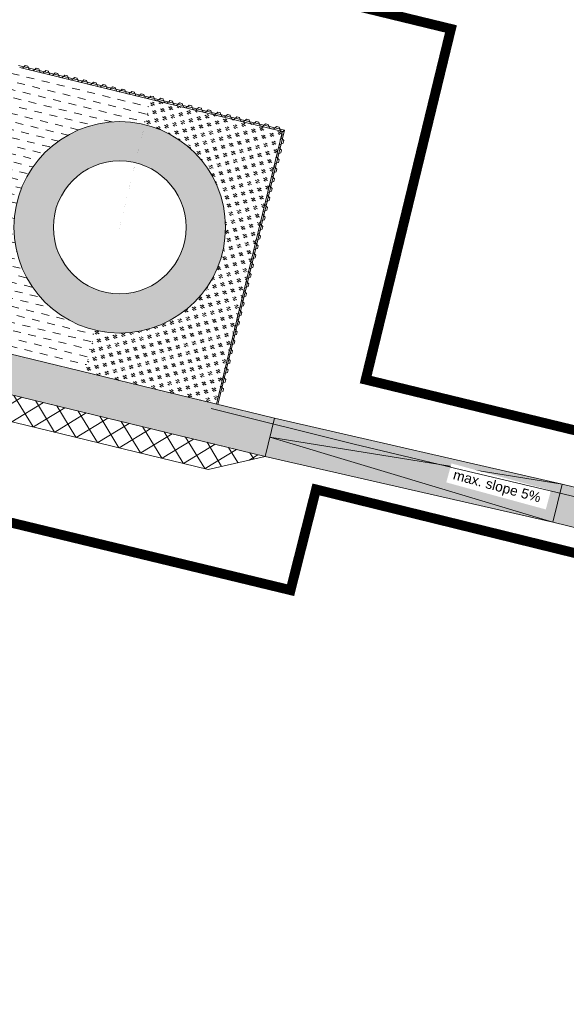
# Model space of a CAD drawing. Header units: metres. Extents: x 68442 to 71740, y 407111 to 411160.
# Tile 32 of 186: x 69229 to 69284, y 408114 to 408214. Entities that reach past the tile are written whole.
import ezdxf

# ---------------------------------------------------------------- set-up
doc = ezdxf.new("R2010")
doc.units = ezdxf.units.M
doc.linetypes.add('XX-CENTER', pattern=[8, 5, -1, 1, -1])
doc.layers.add('MACG_alg_werkgrens', color=3, linetype='XX-CENTER', lineweight=0)
doc.layers.add('RS AB Mantelbuis', color=1, linetype='Continuous', lineweight=0)
doc.layers.add('MACG_n_inr_damwand', color=1, linetype='Continuous', lineweight=0, plot=False, transparency=0.8)
for name, color, linetype, lineweight, transparency in [('MACG_n_maatvoering', 3, 'Continuous', 0, 0.8), ('MACG_n_vhr_arc_auxcrane', 3, 'Continuous', 0, 0.8), ('MACG_n_vhr_arc_craneplatform_18', 150, 'Continuous', 0, 0.8), ('MACG_n_vhr_arc_gravel', 34, 'Continuous', 0, 0.8), ('MACG_n_vhr_arc_preassembly_13.5', 6, 'Continuous', 0, 0.8), ('MACG_n_vhr_kant_', 7, 'Continuous', 0, 0.8)]:
    doc.layers.add(name, color=color, linetype=linetype, lineweight=lineweight, transparency=transparency)
doc.styles.add('MACG_standaard', font='arial.ttf', dxfattribs={"height": 2})

msp = doc.modelspace()

# ---------------------------------------------------------------- hatches: boundary and pattern name
at = {"layer": 'MACG_n_vhr_arc_auxcrane'}
h = msp.add_hatch(dxfattribs=at)
h.set_pattern_fill('ACO-BETON_DETAIL', color=256, scale=2, angle=90, style=0, pattern_type=2)
h.set_pattern_definition([(144.567157, (34830.2006, 204118.34057), (-0.5922876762, -0.3149528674), [0, -0.6])])
edge = h.paths.add_edge_path()
edge.add_line((69890.99, 408653.63), (69887.795, 408655.469))
edge.add_arc((69862.848, 408612.138), 50, 60.06926, 100.96989)
edge.add_line((69853.333, 408661.224), (69842.878, 408659.358))
edge.add_line((69842.878, 408659.358), (69804.567, 408651.934))
edge.add_line((69804.567, 408651.934), (69802.47, 408652.242))
edge.add_line((69802.47, 408652.242), (69772.256, 408646.387))
edge.add_line((69772.256, 408646.387), (69762.242, 408644.03))
edge.add_line((69762.242, 408644.03), (69714.231, 408634.41))
edge.add_line((69714.231, 408634.41), (69660.32, 408623.532))
edge.add_line((69660.32, 408623.532), (69615.693, 408616.177))
edge.add_line((69615.693, 408616.177), (69599.968, 408615.159))
edge.add_line((69599.968, 408615.159), (69579.757, 408613.88))
edge.add_line((69579.757, 408613.88), (69516.465, 408612.02))
edge.add_line((69516.465, 408612.02), (69480.555, 408610.93))
edge.add_line((69480.555, 408610.93), (69447.705, 408609.411))
edge.add_line((69447.705, 408609.411), (69408.7, 408608.214))
edge.add_line((69408.7, 408608.214), (69406.679, 408608.855))
edge.add_line((69406.679, 408608.855), (69374.766, 408607.876))
edge.add_line((69374.766, 408607.876), (69333.725, 408605.809))
edge.add_line((69333.725, 408605.809), (69302.514, 408601.35))
edge.add_line((69302.514, 408601.35), (69272.625, 408592.636))
edge.add_line((69272.625, 408592.636), (69240.661, 408581.084))
edge.add_line((69240.661, 408581.084), (69202.98, 408569.476))
edge.add_line((69202.98, 408569.476), (69166.509, 408562.577))
edge.add_line((69166.509, 408562.577), (69101.387, 408558.8))
edge.add_line((69101.387, 408558.8), (69072.305, 408557.85))
edge.add_line((69072.305, 408557.85), (69047.328, 408556.74))
edge.add_line((69047.328, 408556.74), (69008.325, 408555.466))
edge.add_line((69008.325, 408555.466), (69006.303, 408556.102))
edge.add_line((69006.303, 408556.102), (68974.744, 408555.071))
edge.add_line((68974.744, 408555.071), (68949.769, 408553.905))
edge.add_line((68949.769, 408553.905), (68865.805, 408551.22))
edge.add_line((68865.805, 408551.22), (68777.315, 408548.6))
edge.add_line((68777.315, 408548.6), (68681.197, 408545.49))
edge.add_line((68681.197, 408545.49), (68667.332, 408544.652))
edge.add_line((68667.332, 408544.652), (68660.682, 408545.639))
edge.add_line((68660.682, 408545.639), (68639.694, 408552.228))
edge.add_line((68639.694, 408552.228), (68637.268, 408552.604))
edge.add_line((68637.268, 408552.604), (68635.123, 408552.946))
edge.add_line((68635.123, 408552.946), (68634.027, 408553.051))
edge.add_line((68634.027, 408553.051), (68632.386, 408553.009))
edge.add_line((68632.386, 408553.009), (68630.73, 408552.618))
edge.add_line((68630.73, 408552.618), (68628.641, 408551.797))
edge.add_line((68628.641, 408551.797), (68627.494, 408551.367))
edge.add_line((68627.494, 408551.367), (68622.841, 408546.377))
edge.add_line((68622.841, 408546.377), (68620.455, 408544.152))
edge.add_line((68620.455, 408544.152), (68597.537, 408512.537))
edge.add_line((68597.537, 408512.537), (68595.795, 408511.329))
edge.add_line((68595.795, 408511.329), (68575.974, 408483.988))
edge.add_line((68575.974, 408483.988), (68561.744, 408463.426))
edge.add_line((68561.744, 408463.426), (68560.733, 408461.962))
edge.add_line((68560.733, 408461.962), (68552.661, 408446.362))
edge.add_line((68552.661, 408446.362), (68547.855, 408428.535))
edge.add_line((68547.855, 408428.535), (68546.727, 408413.603))
edge.add_line((68546.727, 408413.603), (68552.464, 408382.734))
edge.add_line((68552.464, 408382.734), (68566.942, 408357.64))
edge.add_line((68566.942, 408357.64), (68580.601, 408344.403))
edge.add_line((68580.601, 408344.403), (68597.046, 408334.295))
edge.add_line((68597.046, 408334.295), (68616.96, 408327.549))
edge.add_line((68616.96, 408327.549), (68646.472, 408320.374))
edge.add_line((68646.472, 408320.374), (68739.343, 408298.044))
edge.add_line((68739.343, 408298.044), (68789.154, 408286.114))
edge.add_line((68789.154, 408286.114), (68805.142, 408282.272))
edge.add_line((68805.142, 408282.272), (68834.374, 408275.499))
edge.add_line((68834.374, 408275.499), (68872.29, 408266.268))
edge.add_line((68872.29, 408266.268), (68874.057, 408265.069))
edge.add_line((68874.057, 408265.069), (68903.926, 408257.835))
edge.add_line((68903.926, 408257.835), (68933.236, 408251.404))
edge.add_line((68933.236, 408251.404), (69024.823, 408229.334))
edge.add_line((69024.823, 408229.334), (69088.702, 408213.884))
edge.add_line((69088.702, 408213.884), (69155.037, 408197.872))
edge.add_line((69155.037, 408197.872), (69184.34, 408191.419))
edge.add_line((69184.34, 408191.419), (69222.259, 408182.199))
edge.add_line((69222.259, 408182.199), (69224.037, 408181.045))
edge.add_line((69224.037, 408181.045), (69254.719, 408173.585))
edge.add_line((69254.719, 408173.585), (69283.963, 408166.881))
edge.add_line((69283.963, 408166.881), (69307.273, 408161.214))
edge.add_line((69307.273, 408161.214), (69392.314, 408140.854))
edge.add_line((69392.314, 408140.854), (69465.783, 408123.294))
edge.add_line((69465.783, 408123.294), (69508.787, 408112.888))
edge.add_line((69508.787, 408112.888), (69528.675, 408110.15))
edge.add_line((69528.675, 408110.15), (69539.224, 408110.34))
edge.add_line((69539.224, 408110.34), (69558.164, 408116.35))
edge.add_line((69558.164, 408116.35), (69583.298, 408134.951))
edge.add_line((69583.298, 408134.951), (69599.919, 408158.168))
edge.add_line((69599.919, 408158.168), (69611.748, 408174.718))
edge.add_line((69611.748, 408174.718), (69628.253, 408198.195))
edge.add_line((69628.253, 408198.195), (69656.57, 408239.407))
edge.add_line((69656.57, 408239.407), (69679.194, 408271.203))
edge.add_line((69679.194, 408271.203), (69680.926, 408272.426))
edge.add_line((69680.926, 408272.426), (69699.232, 408298.154))
edge.add_line((69699.232, 408298.154), (69720.938, 408329.368))
edge.add_line((69720.938, 408329.368), (69727.822, 408339.187))
edge.add_line((69727.822, 408339.187), (69747.278, 408366.937))
edge.add_line((69747.278, 408366.937), (69776.338, 408408.247))
edge.add_line((69776.338, 408408.247), (69804.588, 408448.568))
edge.add_line((69804.588, 408448.568), (69832.218, 408487.318))
edge.add_line((69832.218, 408487.318), (69840.787, 408499.606))
edge.add_line((69840.787, 408499.606), (69856.84, 408524.73))
edge.add_line((69856.84, 408524.73), (69861.507, 408530.119))
edge.add_line((69861.507, 408530.119), (69863.858, 408532.369))
edge.add_line((69863.858, 408532.369), (69869.382, 408535.958))
edge.add_line((69869.382, 408535.958), (69876.317, 408538.985))
edge.add_line((69876.317, 408538.985), (69879.97, 408539.938))
edge.add_line((69879.97, 408539.938), (69885.821, 408540.85))
edge.add_line((69885.821, 408540.85), (69888.762, 408540.9))
edge.add_line((69888.762, 408540.9), (69910.065, 408539.81))
edge.add_line((69910.065, 408539.81), (69909.882, 408535.814))
edge.add_line((69909.882, 408535.814), (69888.694, 408536.898))
edge.add_line((69888.694, 408536.898), (69886.165, 408536.855))
edge.add_line((69886.165, 408536.855), (69880.785, 408536.017))
edge.add_line((69880.785, 408536.017), (69877.63, 408535.193))
edge.add_line((69877.63, 408535.193), (69871.285, 408532.424))
edge.add_line((69871.285, 408532.424), (69866.352, 408529.219))
edge.add_line((69866.352, 408529.219), (69864.409, 408527.359))
edge.add_line((69864.409, 408527.359), (69860.054, 408522.331))
edge.add_line((69860.054, 408522.331), (69844.114, 408497.384))
edge.add_line((69844.114, 408497.384), (69835.487, 408485.012))
edge.add_line((69835.487, 408485.012), (69807.855, 408446.259))
edge.add_line((69807.855, 408446.259), (69779.612, 408405.949))
edge.add_line((69779.612, 408405.949), (69750.552, 408364.639))
edge.add_line((69750.552, 408364.639), (69731.077, 408336.862))
edge.add_line((69731.077, 408336.862), (69724.206, 408327.06))
edge.add_line((69724.206, 408327.06), (69702.491, 408295.835))
edge.add_line((69702.491, 408295.835), (69660.401, 408236.681))
edge.add_line((69660.401, 408236.681), (69631.523, 408195.892))
edge.add_line((69631.523, 408195.892), (69615.012, 408172.404))
edge.add_line((69615.012, 408172.404), (69603.171, 408155.84))
edge.add_line((69603.171, 408155.84), (69586.184, 408132.11))
edge.add_line((69586.184, 408132.11), (69560.008, 408112.739))
edge.add_line((69560.008, 408112.739), (69539.878, 408106.351))
edge.add_line((69539.878, 408106.351), (69528.437, 408106.145))
edge.add_line((69528.437, 408106.145), (69508.042, 408108.953))
edge.add_line((69508.042, 408108.953), (69464.848, 408119.405))
edge.add_line((69464.848, 408119.405), (69391.382, 408136.964))
edge.add_line((69391.382, 408136.964), (69306.335, 408157.326))
edge.add_line((69306.335, 408157.326), (69283.018, 408162.994))
edge.add_line((69283.018, 408162.994), (69253.774, 408169.698))
edge.add_line((69253.774, 408169.698), (69183.229, 408186.85))
edge.add_line((69183.229, 408186.85), (69154.096, 408193.965))
edge.add_line((69154.096, 408193.965), (69135.592, 408198.44))
edge.add_line((69135.592, 408198.44), (69087.762, 408209.996))
edge.add_line((69087.762, 408209.996), (69023.885, 408225.445))
edge.add_line((69023.885, 408225.445), (68932.294, 408247.517))
edge.add_line((68932.294, 408247.517), (68902.979, 408253.924))
edge.add_arc((68719.705, 407531.542), 745.268, 75.763993, 76.172066)
edge.add_arc((67867.385, 404087.527), 4293.182, 76.112355, 76.520428)
edge.add_arc((67837.676, 404094.76), 4293.182, 76.112355, 76.520428)
edge.add_arc((68672.876, 407544.295), 744.03, 77.144988, 77.553061)
edge.add_line((68833.241, 408270.838), (68804.2, 408278.384))
edge.add_line((68804.2, 408278.384), (68788.222, 408282.224))
edge.add_line((68788.222, 408282.224), (68738.408, 408294.155))
edge.add_line((68738.408, 408294.155), (68645.532, 408316.486))
edge.add_line((68645.532, 408316.486), (68615.844, 408323.704))
edge.add_line((68615.844, 408323.704), (68595.336, 408330.651))
edge.add_line((68595.336, 408330.651), (68578.133, 408341.225))
edge.add_line((68578.133, 408341.225), (68563.757, 408355.156))
edge.add_line((68563.757, 408355.156), (68548.657, 408381.329))
edge.add_line((68548.657, 408381.329), (68542.699, 408413.384))
edge.add_line((68542.699, 408413.384), (68543.895, 408429.212))
edge.add_line((68543.895, 408429.212), (68548.911, 408447.818))
edge.add_line((68548.911, 408447.818), (68557.315, 408464.061))
edge.add_line((68557.315, 408464.061), (68558.506, 408465.774))
edge.add_line((68558.506, 408465.774), (68572.736, 408486.336))
edge.add_line((68572.736, 408486.336), (68616.634, 408546.892))
edge.add_line((68616.634, 408546.892), (68620.839, 408554.503))
edge.add_line((68620.839, 408554.503), (68621.433, 408557.641))
edge.add_line((68621.433, 408557.641), (68621.314, 408559.316))
edge.add_line((68621.314, 408559.316), (68620.501, 408561.532))
edge.add_line((68620.501, 408561.532), (68615.763, 408569.01))
edge.add_line((68615.763, 408569.01), (68618.603, 408572.227))
edge.add_line((68618.603, 408572.227), (68630.17, 408563.753))
edge.add_line((68630.17, 408563.753), (68639.356, 408557.402))
edge.add_line((68639.356, 408557.402), (68642.196, 408555.635))
edge.add_line((68642.196, 408555.635), (68661.58, 408549.549))
edge.add_line((68661.58, 408549.549), (68667.507, 408548.67))
edge.add_line((68667.507, 408548.67), (68681.012, 408549.486))
edge.add_line((68681.012, 408549.486), (68777.191, 408552.598))
edge.add_line((68777.191, 408552.598), (68865.682, 408555.218))
edge.add_line((68865.682, 408555.218), (68949.638, 408557.903))
edge.add_line((68949.638, 408557.903), (68974.614, 408559.069))
edge.add_line((68974.614, 408559.069), (69047.175, 408561.439))
edge.add_line((69047.175, 408561.439), (69072.175, 408561.848))
edge.add_line((69072.175, 408561.848), (69101.206, 408562.796))
edge.add_line((69101.206, 408562.796), (69166.019, 408566.556))
edge.add_line((69166.019, 408566.556), (69202.016, 408573.365))
edge.add_line((69202.016, 408573.365), (69239.392, 408584.879))
edge.add_line((69239.392, 408584.879), (69271.384, 408596.44))
edge.add_line((69271.384, 408596.44), (69301.667, 408605.27))
edge.add_line((69301.667, 408605.27), (69333.366, 408609.798))
edge.add_line((69333.366, 408609.798), (69374.644, 408611.874))
edge.add_line((69374.644, 408611.874), (69447.561, 408614.111))
edge.add_line((69447.561, 408614.111), (69480.434, 408614.928))
edge.add_line((69480.434, 408614.928), (69516.348, 408616.018))
edge.add_line((69516.348, 408616.018), (69579.572, 408617.876))
edge.add_line((69579.572, 408617.876), (69599.712, 408619.151))
edge.add_line((69599.712, 408619.151), (69615.237, 408620.156))
edge.add_line((69615.237, 408620.156), (69659.599, 408627.467))
edge.add_line((69659.599, 408627.467), (69713.443, 408638.332))
edge.add_line((69713.443, 408638.332), (69763.291, 408648.319))
edge.add_line((69763.291, 408648.319), (69771.495, 408650.314))
edge.add_line((69771.495, 408650.314), (69841.984, 408663.974))
edge.add_line((69841.984, 408663.974), (69862.285, 408668.052))
edge.add_line((69862.285, 408668.052), (69870.165, 408668.838))
edge.add_line((69870.165, 408668.838), (69875.686, 408668.211))
edge.add_line((69875.686, 408668.211), (69889.043, 408660.529))
edge.add_arc((69926.238, 408728.473), 77.46, 241.30207, 271.51339)
edge.add_line((69928.284, 408651.041), (69943.963, 408651.389))
edge.add_line((69943.963, 408651.389), (69944.074, 408646.39))
edge.add_line((69944.074, 408646.39), (69917.04, 408645.79))
edge.add_line((69917.04, 408645.79), (69903.16, 408647.17))
edge.add_line((69903.16, 408647.17), (69890.99, 408653.63))
edge.add_line((69890.99, 408653.63), (69887.795, 408655.469))
at = {"layer": 'MACG_n_vhr_arc_craneplatform_18'}
h = msp.add_hatch(dxfattribs=at)
h.set_pattern_fill('ANSI37', color=256, angle=76.33473, style=0)
h.set_pattern_definition([(121.33472845, (0, 0), (-1.3559532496, -0.82555862), []), (211.33472845, (0, 0), (0.82555862, -1.3559532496), [])])
h.paths.add_polyline_path([(69188.379, 408185.598), (69183.229, 408186.85), (69187.753, 408183.024)])
h.paths.add_polyline_path([(69247.998, 408168.376), (69248.624, 408170.95), (69188.379, 408185.598), (69187.753, 408183.024)])
h.paths.add_polyline_path([(69253.774, 408169.698), (69248.624, 408170.95), (69247.998, 408168.376)])
at = {"layer": 'MACG_n_vhr_arc_gravel'}
h = msp.add_hatch(dxfattribs=at)
h.set_pattern_fill('GOST_GLASS', color=256, scale=0.2, angle=520.08587, style=0)
h.set_pattern_definition([(273.21993453, (35012.6843, 204126.80925), (-0.56535144, -0.6327540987), [0.5, -0.7]), (273.21993453, (35012.543, 204126.65106), (-0.56535144, -0.6327540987), [0.2, -1]), (273.21993453, (35012.8425, 204126.6679), (-0.56535144, -0.6327540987), [0.2, -1])])
h.paths.add_polyline_path([(68878.25, 408277, 1), (68899.75, 408277, 1)])
h.paths.add_polyline_path([(68895.75, 408277, -1), (68882.25, 408277, -1)], flags=16)
h.paths.add_polyline_path([(69249.75, 408193, 1), (69228.25, 408193, 1)])
h.paths.add_polyline_path([(69232.25, 408193, -1), (69245.75, 408193, -1)], flags=16)
h.paths.add_polyline_path([(69666.25, 408291, 1), (69687.75, 408291, 1)])
h.paths.add_polyline_path([(69683.75, 408291, -1), (69670.25, 408291, -1)], flags=16)
h = msp.add_hatch(dxfattribs=at)
h.set_pattern_fill('GOST_GLASS', color=256, scale=0.2, angle=452.83557, style=0)
h.set_pattern_definition([(148.80636008, (185077.6736, 580090.29535), (-0.2024938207, 0.8240122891), [0.5, -0.7]), (148.80636008, (185077.623, 580090.50136), (-0.2024938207, 0.8240122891), [0.2, -1]), (148.80636008, (185077.4676, 580090.24473), (-0.2024938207, 0.8240122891), [0.2, -1])])
edge = h.paths.add_edge_path()
edge.add_line((69235.436, 408178.269), (69248.823, 408175.023))
edge.add_line((69248.823, 408175.023), (69255.561, 408202.765))
edge.add_line((69255.561, 408202.765), (69242.156, 408206.021))
edge.add_line((69242.156, 408206.021), (69241.526, 408203.449))
edge.add_arc((69239, 408193), 10.75, -103.60727, 76.4108, ccw=False)
edge.add_line((69236.471, 408182.552), (69235.436, 408178.269))
at = {"layer": 'MACG_n_vhr_arc_preassembly_13.5'}
h = msp.add_hatch(dxfattribs=at)
h.set_pattern_fill('DASH', color=256, scale=0.5, angle=346.34786)
h.set_pattern_definition([(346.34786, (69982.37296, 409427.91986), (0.9586699, 0.58397786), [0.79375, -0.79375])])
edge = h.paths.add_edge_path()
edge.add_line((69242.156, 408206.021), (69226.084, 408209.933))
edge.add_line((69226.084, 408209.933), (69200.443, 408190.25))
edge.add_line((69200.443, 408190.25), (69222.885, 408184.773))
edge.add_line((69222.885, 408184.773), (69222.259, 408182.199))
edge.add_line((69222.259, 408182.199), (69224.037, 408181.045))
edge.add_line((69224.037, 408181.045), (69235.447, 408178.312))
edge.add_line((69235.447, 408178.312), (69236.471, 408182.552))
edge.add_arc((69239, 408193), 10.75, 76.4108, 256.39272, ccw=False)
edge.add_line((69241.526, 408203.449), (69242.156, 408206.021))

# ---------------------------------------------------------------- linework, layer by layer
at = {"layer": 'MACG_alg_werkgrens', "ltscale": 10, "const_width": 1, "flags": 128}
for points in [[(71465.406, 407420.649), (71462.648, 407413.139), (71437.76, 407423.219), (71431.706, 407426.394), (71412.362, 407436.329), (71404.772, 407439.8), (71316.491, 407480.179), (71284.757, 407496.468), (71249.36, 407511.986), (71214.962, 407529.71), (71191.396, 407483.927), (71150.589, 407404.732), (71168.177, 407392.902), (71161.286, 407373.515), (71144.93, 407344.206), (71115.901, 407287.439), (71113.936, 407270.957), (71078.17, 407236.48), (71058.5, 407222.66), (71032.65, 407211.546), (71010.252, 407205.593), (70981.457, 407204.101), (70943.412, 407210.809), (70922.41, 407219.64), (70878.588, 407248.774), (70729.287, 407351.852), (70728.011, 407352.727), (70721.986, 407343.937), (70649.092, 407393.899), (70655.14, 407402.682), (70545.753, 407478.064), (70437.714, 407552.884), (70364.415, 407603.356), (70358.371, 407594.578), (70285.156, 407644.993), (70291.2, 407653.77), (70290.166, 407654.482), (70161.924, 407742.734), (70051.196, 407819.283), (69996.965, 407856.448), (69990.953, 407847.665), (69918.942, 407896.96), (69924.665, 407905.98), (69895.152, 407926.411), (69875.283, 407939.445), (69866.942, 407949.246), (69858.226, 407963.205), (69853.141, 407974.836), (69850.175, 407984.571), (69848.045, 407995.783), (69847.238, 408005.92), (69847.575, 408017.366), (69850.692, 408034.812), (69856.32, 408050.261), (69881.049, 408099.821), (69906.237, 408140.878), (69967.707, 408228.575), (69960.209, 408232.624), (70003.187, 408311.8), (70010.402, 408307.905), (70017.122, 408319.519), (70025.131, 408331.446), (70040.788, 408352.956), (70049.799, 408367.543), (70051.76, 408375.163), (70051.76, 408388.582), (70050.801, 408393.32), (70041.254, 408423.688), (70025.21, 408462.21), (70000, 408479.97), (70026.48, 408518.11), (70037.55, 408530.34), (70000.74, 408556.19), (69948.82, 408555.87), (69945.706, 408544.622), (69935.731, 408545.183), (69934.935, 408531.604), (69933.362, 408531.647), (69909.742, 408532.502), (69886.023, 408533.491), (69877.993, 408531.836), (69872.373, 408529.287), (69866.167, 408524.444), (69862.498, 408520.061), (69837.613, 408484.605), (69809.513, 408445.146), (69781.226, 408404.8), (69725.804, 408325.916), (69710.272, 408304.049), (69716.446, 408293.344), (69670.885, 408229.882), (69661.509, 408235.01), (69616.618, 408171.189), (69587.096, 408130.353), (69560.303, 408110.729), (69539.944, 408104.392), (69528.345, 408103.56), (69507.689, 408106.382), (69464.232, 408116.875), (69390.794, 408134.475), (69305.748, 408154.827), (69258.955, 408166.338), (69256.366, 408156.094), (69179.705, 408174.624), (69182.444, 408184.419), (69087.142, 408207.366), (69023.233, 408222.725), (68907.132, 408250.608), (68902.908, 408251.859), (68900.299, 408241.591), (68835.419, 408257.387), (68829.632, 408258.796), (68832.328, 408268.999), (68737.755, 408291.435), (68644.879, 408313.766), (68615.273, 408320.987), (68594.693, 408327.905), (68576.927, 408338.663), (68562.076, 408352.857), (68546.452, 408379.502), (68540.008, 408412.479), (68541.066, 408429.152), (68546.111, 408448.237), (68554.716, 408465.172), (68568.02, 408486.068), (68572.082, 408493.356), (68609.76, 408545.329), (68617.565, 408556.908), (68611.491, 408569.232), (68613.993, 408571.672), (68618.227, 408575.759), (68626.695, 408569.435), (68642.688, 408558.198), (68662.531, 408551.978), (68668.417, 408551.15), (68681.155, 408552.078), (68777.078, 408555.179), (68865.598, 408557.839), (68968.374, 408561.089), (68968.042, 408571.651), (69050.82, 408574.296), (69051.157, 408563.567), (69101.098, 408565.358), (69165.377, 408568.999), (69201.139, 408575.735), (69238.476, 408587.237), (69270.772, 408598.893), (69301.489, 408607.78), (69333.401, 408612.335), (69363.39, 408613.518), (69363.055, 408624.14), (69449.855, 408626.87), (69450.192, 408616.199), (69480.35, 408617.459), (69579.387, 408620.368), (69614.723, 408622.63), (69659.05, 408629.938), (69712.969, 408640.811), (69764.613, 408650.999), (69762.56, 408661.426), (69838.754, 408676.274), (69854.066, 408668.451), (69862.318, 408670.115), (69871.007, 408670.753), (69877.268, 408669.616), (69884.534, 408665.432, 0.1150556), (69905.12, 408655.227), (69931.992, 408655.635), (69931.738, 408665.079), (69938.17, 408668.13), (69963.51, 408670.944), (69968.941, 408666.443), (70014.092, 408666.62), (70013.062, 408666.64), (70052.031, 408665.879), (70108.785, 408664.771), (70108.492, 408626.708), (70110.09, 408574.745), (70140.741, 408574.068), (70179.845, 408576.978), (70179.492, 408582.411), (70179.031, 408601.284), (70178.231, 408626.657), (70181.15, 408635.23), (70209.1, 408636.03), (70213.163, 408636.958), (70243.092, 408639.29), (70307.758, 408639.306), (70343.557, 408641.26), (70345.206, 408641.26), (70348.034, 408642.108), (70362.751, 408644.755), (70395.793, 408649.478), (70408.702, 408650.577), (70462.537, 408652.339), (70514.375, 408653.899), (70565.274, 408655.659), (70615.598, 408657.229), (70697.729, 408659.789), (70697.418, 408670.422), (70790.324, 408673.323), (70790.641, 408662.506), (70800.376, 408662.581), (70824.594, 408660.546), (70844.968, 408657.027), (70866.867, 408651.43), (70890.771, 408644.483), (70907.698, 408639.7), (70924.847, 408635.915), (70950.418, 408631.746), (70970.909, 408629.969), (70995.819, 408629.65), (71028.881, 408630.449), (71080.388, 408632.239), (71137.011, 408633.806), (71136.703, 408644.531), (71229.599, 408647.351), (71229.915, 408636.714), (71266.395, 408637.869), (71303.344, 408639.089), (71382.507, 408641.709), (71438.798, 408643.409), (71473.55, 408644.498), (71500.58, 408646.369), (71530.71, 408651.273), (71551.002, 408656.043), (71572.149, 408662.424), (71569.02, 408672.348), (71657.68, 408700.266), (71664.655, 408678.126), (71673.979, 408641.979), (71625.171, 408626.246), (71590.668, 408648.917), (71584.955, 408652.174), (71567.883, 408646.935), (71559.774, 408644.344), (71531.935, 408638.002), (71507.048, 408633.798), (71478.724, 408631.138), (71468.632, 408630.812), (71416.841, 408629.098), (71228.116, 408623.147), (71229.461, 408586.715), (71178.215, 408584.813), (71151.058, 408616.106), (71146.916, 408620.699), (71040.783, 408617.356), (70988.897, 408616.225), (70970.676, 408616.505), (70947.885, 408618.458), (70921.561, 408622.803), (70904.249, 408626.625), (70852.735, 408641.218), (70841.996, 408643.938), (70822.693, 408647.276), (70799.636, 408649.208), (70788.663, 408649.061), (70789.991, 408613.085), (70738.91, 408611.189), (70712.52, 408641.822), (70708.479, 408646.829), (70424.502, 408637.837), (70408.438, 408637.263), (70397.35, 408635.843), (70386.61, 408634.549), (70376.012, 408632.71), (70360.761, 408629.878), (70353.585, 408621.127), (70363.582, 408543.674), (70361.281, 408539.705), (70365.314, 408451.569), (70364.256, 408404.678), (70367.836, 408365.748), (70374.776, 408321.971), (70384.599, 408277.163), (70396.634, 408235.657), (70410.682, 408196.472), (70436.61, 408135.984, -0.1523607), (70447.619, 408125.306), (70453.92, 408115.911), (70470.126, 408087.78), (70486.342, 408065.104), (70482.343, 408062.878), (70503.254, 408033.442), (70527.367, 408001.27), (70555.217, 407970.242), (70589.376, 407936.652), (70638.984, 407895.054), (70665.899, 407875.91), (70668.25, 407879.794), (70677.505, 407872.509), (70719.039, 407847.669), (70758.4, 407822.34), (70775.091, 407782.344), (70841.348, 407747.704), (70908.119, 407712.795), (70911.322, 407718.92), (70949.973, 407708.535), (71003.554, 407681.932), (71013.434, 407700.68), (71080.281, 407665.416), (71160.477, 407596.544), (71171.337, 407593.164), (71190.181, 407586.248), (71207.298, 407579.286), (71234.021, 407566.554), (71277.874, 407543.714), (71304.765, 407528.777), (71331.295, 407511.637), (71350.687, 407502.493), (71366.901, 407505.469), (71378.503, 407523.138), (71443.522, 407480.851, -0.2173664), (71465.406, 407420.649)], [(69652.627, 408244.314), (69580.44, 408135.8, -0.2858694), (69510.805, 408117.936), (69480.44, 408125.307), (69373.31, 408150.998), (69264.004, 408177.507), (69272.669, 408213.183), (69222.84, 408225.299), (69186.18, 408197.159), (69063.032, 408224.102), (68913.963, 408261.557), (68922.624, 408297.382), (68872.782, 408309.445), (68835.793, 408280.99), (68835.793, 408280.99), (68728.261, 408304.077), (68624.111, 408329.311, -0.6092374), (68577.461, 408471.961), (68602.214, 408454.016), (68632.322, 408495.528), (68622.45, 408531.808), (68626.548, 408533.936), (68628.925, 408534.951), (68631.558, 408535.835), (68633.627, 408536.365), (68635.703, 408536.758), (68637.678, 408537.003), (68675.1, 408537.165), (68742.366, 408540.313), (68835.804, 408543.005), (68967.065, 408548.73), (68968.481, 408511.786), (69019.648, 408513.411), (69047.791, 408550.75), (69106.781, 408552.424), (69148.264, 408553.466), (69186.09, 408558.204), (69228.66, 408568.672), (69271.954, 408585.355), (69304.935, 408594.717), (69331.812, 408598.65), (69366.171, 408601.246), (69367.505, 408565.884), (69418.728, 408567.775), (69445.259, 408603.355), (69516.435, 408605.167), (69604.264, 408608.411), (69625.791, 408611.261), (69700.818, 408624.755), (69764.595, 408638.585), (69771.796, 408602.76), (69822.033, 408612.486), (69836.835, 408640.48), (69873.68, 408649.16), (69888.62, 408618.4), (69898.209, 408622.472), (69939.45, 408640.96), (69956.42, 408603.49), (69962.814, 408588.304), (69961.633, 408588.277), (69960.7, 408587.855), (69957.594, 408586.448), (69947.961, 408582.085), (69937.596, 408577.389), (69936.491, 408576.889), (69935.471, 408576.108), (69934.296, 408575.208), (69933.956, 408574.543), (69933.422, 408573.499), (69933.366, 408572.565), (69932.949, 408565.558), (69931.503, 408541.27), (69926.77, 408541.552), (69910.527, 408542.464), (69905.368, 408541.202), (69900.699, 408541.441), (69894.044, 408541.781), (69887.849, 408542.035), (69885.723, 408541.998), (69882.139, 408541.44), (69879.735, 408541.065), (69875.94, 408540.075), (69871.069, 408537.949), (69868.351, 408536.66), (69866.988, 408535.774), (69863.122, 408533.262), (69859.363, 408529.399), (69855.916, 408525.42), (69839.832, 408500.248), (69836.924, 408496.135), (69817.123, 408468.128), (69801.025, 408445.486), (69776.243, 408410.116), (69727.637, 408341.114), (69703.005, 408306.213), (69670.085, 408329.605), (69640.362, 408287.845), (69652.627, 408244.314)]]:
    msp.add_lwpolyline(points, format="xyb", dxfattribs=at)
at = {"layer": 'MACG_n_inr_damwand'}
for p, q in [((69255.746, 408202.89), (69228.717, 408209.455)), ((69229.103, 408209.192), (69228.831, 408209.258)), ((69255.424, 408202.798), (69228.976, 408209.222)), ((69229.234, 408209.329), (69229.103, 408209.192)), ((69229.249, 408209.326), (69229.234, 408209.329)), ((69229.263, 408209.322), (69229.249, 408209.326)), ((69229.394, 408209.46), (69229.263, 408209.322)), ((69229.666, 408209.394), (69229.394, 408209.46)), ((69229.72, 408209.211), (69229.666, 408209.394)), ((69229.749, 408209.204), (69229.72, 408209.211)), ((69229.802, 408209.022), (69229.749, 408209.204)), ((69230.075, 408208.956), (69229.802, 408209.022)), ((69230.343, 408209.06), (69230.212, 408208.922)), ((69230.358, 408209.056), (69230.343, 408209.06)), ((69230.372, 408209.053), (69230.358, 408209.056)), ((69230.503, 408209.19), (69230.372, 408209.053)), ((69230.776, 408209.124), (69230.503, 408209.19)), ((69230.829, 408208.942), (69230.776, 408209.124)), ((69230.858, 408208.935), (69230.829, 408208.942)), ((69230.912, 408208.752), (69230.858, 408208.935)), ((69231.184, 408208.686), (69230.912, 408208.752)), ((69231.315, 408208.824), (69231.184, 408208.686)), ((69231.33, 408208.82), (69231.315, 408208.824)), ((69231.344, 408208.817), (69231.33, 408208.82)), ((69231.475, 408208.954), (69231.344, 408208.817)), ((69231.747, 408208.888), (69231.475, 408208.954)), ((69231.801, 408208.706), (69231.747, 408208.888)), ((69232.447, 408208.718), (69232.316, 408208.581)), ((69232.719, 408208.652), (69232.447, 408208.718)), ((69231.83, 408208.699), (69231.801, 408208.706)), ((69231.883, 408208.516), (69231.83, 408208.699)), ((69232.156, 408208.45), (69231.883, 408208.516)), ((69232.287, 408208.588), (69232.156, 408208.45)), ((69232.301, 408208.584), (69232.287, 408208.588)), ((69232.316, 408208.581), (69232.301, 408208.584)), ((69232.773, 408208.47), (69232.719, 408208.652)), ((69232.802, 408208.463), (69232.773, 408208.47)), ((69232.855, 408208.28), (69232.802, 408208.463)), ((69233.127, 408208.214), (69232.855, 408208.28)), ((69233.258, 408208.352), (69233.127, 408208.214)), ((69233.273, 408208.348), (69233.258, 408208.352)), ((69233.288, 408208.345), (69233.273, 408208.348)), ((69233.419, 408208.482), (69233.288, 408208.345)), ((69233.691, 408208.416), (69233.419, 408208.482)), ((69233.744, 408208.234), (69233.691, 408208.416)), ((69233.773, 408208.227), (69233.744, 408208.234)), ((69233.827, 408208.044), (69233.773, 408208.227)), ((69234.099, 408207.978), (69233.827, 408208.044)), ((69234.23, 408208.116), (69234.099, 408207.978)), ((69234.245, 408208.112), (69234.23, 408208.116)), ((69234.259, 408208.109), (69234.245, 408208.112)), ((69234.39, 408208.246), (69234.259, 408208.109)), ((69234.663, 408208.18), (69234.39, 408208.246)), ((69234.716, 408207.998), (69234.663, 408208.18)), ((69234.745, 408207.991), (69234.716, 408207.998)), ((69234.799, 408207.808), (69234.745, 408207.991)), ((69235.071, 408207.742), (69234.799, 408207.808)), ((69235.202, 408207.88), (69235.071, 408207.742)), ((69235.217, 408207.876), (69235.202, 408207.88)), ((69235.231, 408207.873), (69235.217, 408207.876)), ((69235.362, 408208.01), (69235.231, 408207.873)), ((69235.634, 408207.944), (69235.362, 408208.01)), ((69235.688, 408207.762), (69235.634, 408207.944)), ((69235.717, 408207.755), (69235.688, 408207.762)), ((69235.77, 408207.572), (69235.717, 408207.755)), ((69236.334, 408207.774), (69236.203, 408207.637)), ((69236.606, 408207.708), (69236.334, 408207.774)), ((69236.66, 408207.526), (69236.606, 408207.708)), ((69236.043, 408207.506), (69235.77, 408207.572)), ((69236.174, 408207.644), (69236.043, 408207.506)), ((69236.188, 408207.64), (69236.174, 408207.644)), ((69236.203, 408207.637), (69236.188, 408207.64)), ((69236.689, 408207.519), (69236.66, 408207.526)), ((69236.742, 408207.336), (69236.689, 408207.519)), ((69237.014, 408207.27), (69236.742, 408207.336)), ((69237.145, 408207.408), (69237.014, 408207.27)), ((69237.16, 408207.404), (69237.145, 408207.408)), ((69237.175, 408207.401), (69237.16, 408207.404)), ((69237.306, 408207.538), (69237.175, 408207.401)), ((69237.578, 408207.472), (69237.306, 408207.538)), ((69237.631, 408207.29), (69237.578, 408207.472)), ((69237.66, 408207.283), (69237.631, 408207.29)), ((69237.714, 408207.1), (69237.66, 408207.283)), ((69237.986, 408207.034), (69237.714, 408207.1)), ((69238.117, 408207.172), (69237.986, 408207.034)), ((69238.132, 408207.168), (69238.117, 408207.172)), ((69238.146, 408207.165), (69238.132, 408207.168)), ((69238.277, 408207.302), (69238.146, 408207.165)), ((69238.55, 408207.236), (69238.277, 408207.302)), ((69238.603, 408207.054), (69238.55, 408207.236)), ((69238.632, 408207.047), (69238.603, 408207.054)), ((69238.686, 408206.864), (69238.632, 408207.047)), ((69238.958, 408206.798), (69238.686, 408206.864)), ((69239.089, 408206.936), (69238.958, 408206.798)), ((69239.103, 408206.932), (69239.089, 408206.936)), ((69239.118, 408206.929), (69239.103, 408206.932)), ((69239.249, 408207.066), (69239.118, 408206.929)), ((69239.521, 408207), (69239.249, 408207.066)), ((69239.575, 408206.818), (69239.521, 408207)), ((69239.604, 408206.811), (69239.575, 408206.818)), ((69239.657, 408206.628), (69239.604, 408206.811)), ((69240.221, 408206.83), (69240.09, 408206.693)), ((69240.493, 408206.764), (69240.221, 408206.83)), ((69240.547, 408206.582), (69240.493, 408206.764)), ((69239.93, 408206.562), (69239.657, 408206.628)), ((69240.061, 408206.7), (69239.93, 408206.562)), ((69240.075, 408206.696), (69240.061, 408206.7)), ((69240.09, 408206.693), (69240.075, 408206.696)), ((69240.576, 408206.575), (69240.547, 408206.582)), ((69240.629, 408206.392), (69240.576, 408206.575)), ((69240.901, 408206.326), (69240.629, 408206.392)), ((69241.032, 408206.464), (69240.901, 408206.326)), ((69241.047, 408206.46), (69241.032, 408206.464)), ((69241.062, 408206.457), (69241.047, 408206.46)), ((69241.193, 408206.594), (69241.062, 408206.457)), ((69241.465, 408206.528), (69241.193, 408206.594)), ((69241.518, 408206.346), (69241.465, 408206.528)), ((69241.547, 408206.339), (69241.518, 408206.346)), ((69241.601, 408206.156), (69241.547, 408206.339)), ((69241.873, 408206.09), (69241.601, 408206.156)), ((69242.004, 408206.228), (69241.873, 408206.09)), ((69242.019, 408206.224), (69242.004, 408206.228)), ((69242.033, 408206.22), (69242.019, 408206.224)), ((69242.164, 408206.358), (69242.033, 408206.22)), ((69242.437, 408206.292), (69242.164, 408206.358)), ((69242.49, 408206.11), (69242.437, 408206.292)), ((69242.519, 408206.102), (69242.49, 408206.11)), ((69242.573, 408205.92), (69242.519, 408206.102)), ((69242.845, 408205.854), (69242.573, 408205.92)), ((69242.976, 408205.992), (69242.845, 408205.854)), ((69242.99, 408205.988), (69242.976, 408205.992)), ((69243.005, 408205.984), (69242.99, 408205.988)), ((69243.136, 408206.122), (69243.005, 408205.984)), ((69243.408, 408206.056), (69243.136, 408206.122)), ((69243.462, 408205.874), (69243.408, 408206.056)), ((69243.491, 408205.866), (69243.462, 408205.874)), ((69243.544, 408205.684), (69243.491, 408205.866)), ((69243.948, 408205.756), (69243.816, 408205.618)), ((69243.962, 408205.752), (69243.948, 408205.756)), ((69243.977, 408205.748), (69243.962, 408205.752)), ((69244.108, 408205.886), (69243.977, 408205.748)), ((69244.38, 408205.82), (69244.108, 408205.886)), ((69244.434, 408205.638), (69244.38, 408205.82)), ((69243.816, 408205.618), (69243.544, 408205.684)), ((69244.463, 408205.63), (69244.434, 408205.638)), ((69244.516, 408205.448), (69244.463, 408205.63)), ((69244.788, 408205.382), (69244.516, 408205.448)), ((69244.919, 408205.519), (69244.788, 408205.382)), ((69244.934, 408205.516), (69244.919, 408205.519)), ((69244.949, 408205.512), (69244.934, 408205.516)), ((69245.08, 408205.65), (69244.949, 408205.512)), ((69245.352, 408205.584), (69245.08, 408205.65)), ((69245.405, 408205.401), (69245.352, 408205.584)), ((69245.434, 408205.394), (69245.405, 408205.401)), ((69245.488, 408205.212), (69245.434, 408205.394)), ((69245.76, 408205.146), (69245.488, 408205.212)), ((69245.891, 408205.283), (69245.76, 408205.146)), ((69245.906, 408205.28), (69245.891, 408205.283)), ((69245.92, 408205.276), (69245.906, 408205.28)), ((69246.051, 408205.414), (69245.92, 408205.276)), ((69246.324, 408205.348), (69246.051, 408205.414)), ((69246.377, 408205.165), (69246.324, 408205.348)), ((69246.406, 408205.158), (69246.377, 408205.165)), ((69246.46, 408204.976), (69246.406, 408205.158)), ((69246.732, 408204.91), (69246.46, 408204.976)), ((69246.863, 408205.047), (69246.732, 408204.91)), ((69246.877, 408205.044), (69246.863, 408205.047)), ((69246.892, 408205.04), (69246.877, 408205.044)), ((69247.023, 408205.178), (69246.892, 408205.04)), ((69247.295, 408205.112), (69247.023, 408205.178)), ((69247.349, 408204.929), (69247.295, 408205.112)), ((69247.378, 408204.922), (69247.349, 408204.929)), ((69247.431, 408204.74), (69247.378, 408204.922)), ((69247.703, 408204.674), (69247.431, 408204.74)), ((69247.835, 408204.811), (69247.703, 408204.674)), ((69247.849, 408204.808), (69247.835, 408204.811)), ((69247.864, 408204.804), (69247.849, 408204.808)), ((69247.995, 408204.942), (69247.864, 408204.804)), ((69248.267, 408204.876), (69247.995, 408204.942)), ((69248.321, 408204.693), (69248.267, 408204.876)), ((69248.967, 408204.706), (69248.836, 408204.568)), ((69249.239, 408204.64), (69248.967, 408204.706)), ((69248.35, 408204.686), (69248.321, 408204.693)), ((69248.403, 408204.504), (69248.35, 408204.686)), ((69248.675, 408204.438), (69248.403, 408204.504)), ((69248.806, 408204.575), (69248.675, 408204.438)), ((69248.821, 408204.572), (69248.806, 408204.575)), ((69248.836, 408204.568), (69248.821, 408204.572)), ((69249.292, 408204.457), (69249.239, 408204.64)), ((69249.321, 408204.45), (69249.292, 408204.457)), ((69249.375, 408204.268), (69249.321, 408204.45)), ((69249.647, 408204.202), (69249.375, 408204.268)), ((69249.778, 408204.339), (69249.647, 408204.202)), ((69249.793, 408204.336), (69249.778, 408204.339)), ((69249.807, 408204.332), (69249.793, 408204.336)), ((69249.938, 408204.47), (69249.807, 408204.332)), ((69250.211, 408204.404), (69249.938, 408204.47)), ((69250.264, 408204.221), (69250.211, 408204.404)), ((69250.293, 408204.214), (69250.264, 408204.221)), ((69250.347, 408204.032), (69250.293, 408204.214)), ((69250.619, 408203.966), (69250.347, 408204.032)), ((69250.75, 408204.103), (69250.619, 408203.966)), ((69250.764, 408204.1), (69250.75, 408204.103)), ((69250.779, 408204.096), (69250.764, 408204.1)), ((69250.91, 408204.234), (69250.779, 408204.096)), ((69251.182, 408204.168), (69250.91, 408204.234)), ((69251.236, 408203.985), (69251.182, 408204.168)), ((69251.265, 408203.978), (69251.236, 408203.985)), ((69251.318, 408203.796), (69251.265, 408203.978)), ((69251.59, 408203.73), (69251.318, 408203.796)), ((69251.722, 408203.867), (69251.59, 408203.73)), ((69251.736, 408203.864), (69251.722, 408203.867)), ((69251.751, 408203.86), (69251.736, 408203.864)), ((69251.882, 408203.998), (69251.751, 408203.86)), ((69252.154, 408203.932), (69251.882, 408203.998)), ((69252.207, 408203.749), (69252.154, 408203.932)), ((69252.237, 408203.742), (69252.207, 408203.749)), ((69252.29, 408203.56), (69252.237, 408203.742)), ((69252.854, 408203.762), (69252.723, 408203.624)), ((69253.126, 408203.696), (69252.854, 408203.762)), ((69248.823, 408175.019), (69255.561, 408202.765)), ((69248.982, 408174.98), (69255.761, 408202.886)), ((69252.562, 408203.494), (69252.29, 408203.56)), ((69252.693, 408203.631), (69252.562, 408203.494)), ((69252.708, 408203.628), (69252.693, 408203.631)), ((69252.723, 408203.624), (69252.708, 408203.628)), ((69253.179, 408203.513), (69253.126, 408203.696)), ((69253.208, 408203.506), (69253.179, 408203.513)), ((69253.262, 408203.324), (69253.208, 408203.506)), ((69253.534, 408203.258), (69253.262, 408203.324)), ((69253.665, 408203.395), (69253.534, 408203.258)), ((69253.68, 408203.392), (69253.665, 408203.395)), ((69253.694, 408203.388), (69253.68, 408203.392)), ((69253.825, 408203.526), (69253.694, 408203.388)), ((69254.098, 408203.46), (69253.825, 408203.526)), ((69254.151, 408203.277), (69254.098, 408203.46)), ((69254.18, 408203.27), (69254.151, 408203.277)), ((69254.234, 408203.088), (69254.18, 408203.27)), ((69254.643, 408202.988), (69254.371, 408203.054)), ((69254.774, 408203.126), (69254.643, 408202.988)), ((69254.789, 408203.122), (69254.774, 408203.126)), ((69254.803, 408203.119), (69254.789, 408203.122)), ((69254.935, 408203.256), (69254.803, 408203.119)), ((69255.207, 408203.19), (69254.935, 408203.256)), ((69255.26, 408203.008), (69255.207, 408203.19)), ((69255.289, 408203.001), (69255.26, 408203.008)), ((69255.343, 408202.818), (69255.289, 408203.001)), ((69255.615, 408202.752), (69255.343, 408202.818)), ((69255.746, 408202.89), (69255.615, 408202.752)), ((69255.761, 408202.886), (69255.746, 408202.89)), ((69255.403, 408202.112), (69255.469, 408202.384)), ((69255.541, 408201.981), (69255.403, 408202.112)), ((69255.469, 408202.384), (69255.652, 408202.437)), ((69255.534, 408201.951), (69255.537, 408201.966)), ((69255.671, 408201.82), (69255.534, 408201.951)), ((69255.537, 408201.966), (69255.541, 408201.981)), ((69255.605, 408201.548), (69255.671, 408201.82)), ((69255.652, 408202.437), (69255.655, 408202.452)), ((69255.167, 408201.14), (69255.233, 408201.412)), ((69255.305, 408201.009), (69255.167, 408201.14)), ((69255.233, 408201.412), (69255.416, 408201.466)), ((69255.298, 408200.98), (69255.301, 408200.994)), ((69255.435, 408200.849), (69255.298, 408200.98)), ((69255.301, 408200.994), (69255.305, 408201.009)), ((69255.369, 408200.577), (69255.435, 408200.849)), ((69255.416, 408201.466), (69255.423, 408201.495)), ((69255.423, 408201.495), (69255.605, 408201.548)), ((69254.931, 408200.168), (69254.997, 408200.44)), ((69255.069, 408200.037), (69254.931, 408200.168)), ((69254.997, 408200.44), (69255.18, 408200.494)), ((69255.062, 408200.008), (69255.065, 408200.023)), ((69255.199, 408199.877), (69255.062, 408200.008)), ((69255.065, 408200.023), (69255.069, 408200.037)), ((69255.133, 408199.605), (69255.199, 408199.877)), ((69255.18, 408200.494), (69255.187, 408200.523)), ((69255.187, 408200.523), (69255.369, 408200.577)), ((69254.695, 408199.197), (69254.761, 408199.469)), ((69254.833, 408199.065), (69254.695, 408199.197)), ((69254.761, 408199.469), (69254.944, 408199.522)), ((69254.826, 408199.036), (69254.829, 408199.051)), ((69254.963, 408198.905), (69254.826, 408199.036)), ((69254.829, 408199.051), (69254.833, 408199.065)), ((69254.897, 408198.633), (69254.963, 408198.905)), ((69254.944, 408199.522), (69254.951, 408199.551)), ((69254.951, 408199.551), (69255.133, 408199.605)), ((69254.459, 408198.225), (69254.525, 408198.497)), ((69254.597, 408198.094), (69254.459, 408198.225)), ((69254.525, 408198.497), (69254.708, 408198.55)), ((69254.59, 408198.065), (69254.593, 408198.079)), ((69254.727, 408197.933), (69254.59, 408198.065)), ((69254.593, 408198.079), (69254.597, 408198.094)), ((69254.661, 408197.661), (69254.727, 408197.933)), ((69254.708, 408198.55), (69254.715, 408198.58)), ((69254.715, 408198.58), (69254.897, 408198.633)), ((69254.223, 408197.253), (69254.289, 408197.525)), ((69254.361, 408197.122), (69254.223, 408197.253)), ((69254.289, 408197.525), (69254.471, 408197.579)), ((69254.353, 408197.093), (69254.357, 408197.107)), ((69254.491, 408196.962), (69254.353, 408197.093)), ((69254.357, 408197.107), (69254.361, 408197.122)), ((69254.425, 408196.69), (69254.491, 408196.962)), ((69254.471, 408197.579), (69254.479, 408197.608)), ((69254.479, 408197.608), (69254.661, 408197.661)), ((69253.987, 408196.281), (69254.053, 408196.553)), ((69254.125, 408196.15), (69253.987, 408196.281)), ((69254.007, 408195.664), (69254.189, 408195.718)), ((69254.053, 408196.553), (69254.235, 408196.607)), ((69254.117, 408196.121), (69254.121, 408196.136)), ((69254.255, 408195.99), (69254.117, 408196.121)), ((69254.121, 408196.136), (69254.125, 408196.15)), ((69254.189, 408195.718), (69254.255, 408195.99)), ((69254.235, 408196.607), (69254.243, 408196.636)), ((69254.243, 408196.636), (69254.425, 408196.69)), ((69253.751, 408195.31), (69253.817, 408195.582)), ((69253.889, 408195.178), (69253.751, 408195.31)), ((69253.763, 408194.663), (69253.77, 408194.693)), ((69253.77, 408194.693), (69253.953, 408194.746)), ((69253.817, 408195.582), (69253.999, 408195.635)), ((69253.881, 408195.149), (69253.885, 408195.164)), ((69254.019, 408195.018), (69253.881, 408195.149)), ((69253.885, 408195.164), (69253.889, 408195.178)), ((69253.953, 408194.746), (69254.019, 408195.018)), ((69253.999, 408195.635), (69254.007, 408195.664)), ((69253.345, 408193.638), (69253.527, 408193.692)), ((69253.515, 408194.338), (69253.581, 408194.61)), ((69253.652, 408194.207), (69253.515, 408194.338)), ((69253.527, 408193.692), (69253.534, 408193.721)), ((69253.534, 408193.721), (69253.717, 408193.774)), ((69253.581, 408194.61), (69253.763, 408194.663)), ((69253.645, 408194.178), (69253.649, 408194.192)), ((69253.783, 408194.046), (69253.645, 408194.178)), ((69253.649, 408194.192), (69253.652, 408194.207)), ((69253.717, 408193.774), (69253.783, 408194.046)), ((69253.109, 408192.666), (69253.291, 408192.72)), ((69253.279, 408193.366), (69253.345, 408193.638)), ((69253.416, 408193.235), (69253.279, 408193.366)), ((69253.291, 408192.72), (69253.298, 408192.749)), ((69253.298, 408192.749), (69253.481, 408192.803)), ((69253.409, 408193.206), (69253.413, 408193.22)), ((69253.547, 408193.075), (69253.409, 408193.206)), ((69253.413, 408193.22), (69253.416, 408193.235)), ((69253.481, 408192.803), (69253.547, 408193.075)), ((69252.807, 408191.423), (69252.873, 408191.695)), ((69252.873, 408191.695), (69253.055, 408191.748)), ((69253.043, 408192.394), (69253.109, 408192.666)), ((69253.18, 408192.263), (69253.043, 408192.394)), ((69253.055, 408191.748), (69253.062, 408191.777)), ((69253.062, 408191.777), (69253.245, 408191.831)), ((69253.173, 408192.234), (69253.177, 408192.249)), ((69253.311, 408192.103), (69253.173, 408192.234)), ((69253.177, 408192.249), (69253.18, 408192.263)), ((69253.245, 408191.831), (69253.311, 408192.103)), ((69252.571, 408190.451), (69252.637, 408190.723)), ((69252.637, 408190.723), (69252.819, 408190.776)), ((69252.944, 408191.291), (69252.807, 408191.423)), ((69252.819, 408190.776), (69252.826, 408190.806)), ((69252.826, 408190.806), (69253.009, 408190.859)), ((69252.937, 408191.262), (69252.941, 408191.277)), ((69253.075, 408191.131), (69252.937, 408191.262)), ((69252.941, 408191.277), (69252.944, 408191.291)), ((69253.009, 408190.859), (69253.075, 408191.131)), ((69252.335, 408189.479), (69252.401, 408189.751)), ((69252.401, 408189.751), (69252.583, 408189.805)), ((69252.708, 408190.32), (69252.571, 408190.451)), ((69252.583, 408189.805), (69252.59, 408189.834)), ((69252.59, 408189.834), (69252.773, 408189.887)), ((69252.701, 408190.291), (69252.705, 408190.305)), ((69252.839, 408190.159), (69252.701, 408190.291)), ((69252.705, 408190.305), (69252.708, 408190.32)), ((69252.773, 408189.887), (69252.839, 408190.159)), ((69252.099, 408188.507), (69252.165, 408188.779)), ((69252.165, 408188.779), (69252.347, 408188.833)), ((69252.472, 408189.348), (69252.335, 408189.479)), ((69252.347, 408188.833), (69252.354, 408188.862)), ((69252.354, 408188.862), (69252.537, 408188.916)), ((69252.465, 408189.319), (69252.469, 408189.333)), ((69252.603, 408189.188), (69252.465, 408189.319)), ((69252.469, 408189.333), (69252.472, 408189.348)), ((69252.537, 408188.916), (69252.603, 408189.188)), ((69251.863, 408187.536), (69251.929, 408187.808)), ((69251.929, 408187.808), (69252.111, 408187.861)), ((69252.236, 408188.376), (69252.099, 408188.507)), ((69252.111, 408187.861), (69252.118, 408187.89)), ((69252.118, 408187.89), (69252.301, 408187.944)), ((69252.229, 408188.347), (69252.233, 408188.362)), ((69252.367, 408188.216), (69252.229, 408188.347)), ((69252.233, 408188.362), (69252.236, 408188.376)), ((69252.301, 408187.944), (69252.367, 408188.216)), ((69251.627, 408186.564), (69251.693, 408186.836)), ((69251.693, 408186.836), (69251.875, 408186.889)), ((69252, 408187.404), (69251.863, 408187.536)), ((69251.875, 408186.889), (69251.882, 408186.919)), ((69251.882, 408186.919), (69252.065, 408186.972)), ((69251.993, 408187.375), (69251.997, 408187.39)), ((69252.131, 408187.244), (69251.993, 408187.375)), ((69251.997, 408187.39), (69252, 408187.404)), ((69252.065, 408186.972), (69252.131, 408187.244)), ((69251.391, 408185.592), (69251.457, 408185.864)), ((69251.457, 408185.864), (69251.639, 408185.918)), ((69251.764, 408186.433), (69251.627, 408186.564)), ((69251.639, 408185.918), (69251.646, 408185.947)), ((69251.646, 408185.947), (69251.829, 408186)), ((69251.757, 408186.404), (69251.761, 408186.418)), ((69251.895, 408186.272), (69251.757, 408186.404)), ((69251.761, 408186.418), (69251.764, 408186.433)), ((69251.829, 408186), (69251.895, 408186.272)), ((69251.155, 408184.62), (69251.221, 408184.892)), ((69251.221, 408184.892), (69251.403, 408184.946)), ((69251.528, 408185.461), (69251.391, 408185.592)), ((69251.403, 408184.946), (69251.41, 408184.975)), ((69251.41, 408184.975), (69251.593, 408185.029)), ((69251.521, 408185.432), (69251.525, 408185.446)), ((69251.659, 408185.301), (69251.521, 408185.432)), ((69251.525, 408185.446), (69251.528, 408185.461)), ((69251.593, 408185.029), (69251.659, 408185.301)), ((69250.919, 408183.649), (69250.985, 408183.921)), ((69250.985, 408183.921), (69251.167, 408183.974)), ((69251.292, 408184.489), (69251.155, 408184.62)), ((69251.167, 408183.974), (69251.174, 408184.003)), ((69251.174, 408184.003), (69251.357, 408184.057)), ((69251.285, 408184.46), (69251.289, 408184.475)), ((69251.423, 408184.329), (69251.285, 408184.46)), ((69251.289, 408184.475), (69251.292, 408184.489)), ((69251.357, 408184.057), (69251.423, 408184.329)), ((69250.683, 408182.677), (69250.749, 408182.949)), ((69250.82, 408182.546), (69250.683, 408182.677)), ((69250.749, 408182.949), (69250.931, 408183.002)), ((69251.056, 408183.517), (69250.919, 408183.649)), ((69250.931, 408183.002), (69250.938, 408183.032)), ((69250.938, 408183.032), (69251.12, 408183.085)), ((69251.049, 408183.488), (69251.053, 408183.503)), ((69251.187, 408183.357), (69251.049, 408183.488)), ((69251.053, 408183.503), (69251.056, 408183.517)), ((69251.12, 408183.085), (69251.187, 408183.357)), ((69250.447, 408181.705), (69250.513, 408181.977)), ((69250.584, 408181.574), (69250.447, 408181.705)), ((69250.513, 408181.977), (69250.695, 408182.031)), ((69250.695, 408182.031), (69250.702, 408182.06)), ((69250.702, 408182.06), (69250.884, 408182.113)), ((69250.813, 408182.517), (69250.817, 408182.531)), ((69250.951, 408182.385), (69250.813, 408182.517)), ((69250.817, 408182.531), (69250.82, 408182.546)), ((69250.884, 408182.113), (69250.951, 408182.385)), ((69250.211, 408180.733), (69250.277, 408181.005)), ((69250.348, 408180.602), (69250.211, 408180.733)), ((69250.277, 408181.005), (69250.459, 408181.059)), ((69250.459, 408181.059), (69250.466, 408181.088)), ((69250.466, 408181.088), (69250.648, 408181.142)), ((69250.577, 408181.545), (69250.581, 408181.559)), ((69250.715, 408181.414), (69250.577, 408181.545)), ((69250.581, 408181.559), (69250.584, 408181.574)), ((69250.648, 408181.142), (69250.715, 408181.414)), ((69249.975, 408179.762), (69250.041, 408180.034)), ((69250.112, 408179.63), (69249.975, 408179.762)), ((69250.041, 408180.034), (69250.223, 408180.087)), ((69250.223, 408180.087), (69250.23, 408180.116)), ((69250.23, 408180.116), (69250.412, 408180.17)), ((69250.341, 408180.573), (69250.345, 408180.588)), ((69250.478, 408180.442), (69250.341, 408180.573)), ((69250.345, 408180.588), (69250.348, 408180.602)), ((69250.412, 408180.17), (69250.478, 408180.442)), ((69249.739, 408178.79), (69249.805, 408179.062)), ((69249.876, 408178.659), (69249.739, 408178.79)), ((69249.805, 408179.062), (69249.987, 408179.115)), ((69249.987, 408179.115), (69249.994, 408179.145)), ((69249.994, 408179.145), (69250.176, 408179.198)), ((69250.105, 408179.601), (69250.109, 408179.616)), ((69250.242, 408179.47), (69250.105, 408179.601)), ((69250.109, 408179.616), (69250.112, 408179.63)), ((69250.176, 408179.198), (69250.242, 408179.47)), ((69249.503, 408177.818), (69249.569, 408178.09)), ((69249.64, 408177.687), (69249.503, 408177.818)), ((69249.569, 408178.09), (69249.751, 408178.144)), ((69249.633, 408177.658), (69249.636, 408177.672)), ((69249.636, 408177.672), (69249.64, 408177.687)), ((69249.751, 408178.144), (69249.758, 408178.173)), ((69249.758, 408178.173), (69249.94, 408178.226)), ((69249.869, 408178.63), (69249.873, 408178.644)), ((69250.006, 408178.498), (69249.869, 408178.63)), ((69249.873, 408178.644), (69249.876, 408178.659)), ((69249.94, 408178.226), (69250.006, 408178.498)), ((69249.267, 408176.846), (69249.333, 408177.118)), ((69249.404, 408176.715), (69249.267, 408176.846)), ((69249.333, 408177.118), (69249.515, 408177.172)), ((69249.397, 408176.686), (69249.4, 408176.701)), ((69249.534, 408176.555), (69249.397, 408176.686)), ((69249.4, 408176.701), (69249.404, 408176.715)), ((69249.515, 408177.172), (69249.522, 408177.201)), ((69249.522, 408177.201), (69249.704, 408177.255)), ((69249.77, 408177.527), (69249.633, 408177.658)), ((69249.704, 408177.255), (69249.77, 408177.527)), ((69249.097, 408176.147), (69249.279, 408176.2)), ((69249.279, 408176.2), (69249.286, 408176.229)), ((69249.468, 408176.283), (69249.534, 408176.555))]:
    msp.add_line(p, q, dxfattribs=at)
at = {"layer": 'MACG_n_vhr_kant_'}
msp.add_lwpolyline([(69247.998, 408168.376), (69253.774, 408169.698), (69253.774, 408169.698), (69248.624, 408170.95), (69188.379, 408185.598), (69188.379, 408185.598), (69183.229, 408186.85), (69187.753, 408183.024)], close=True, dxfattribs=at)
for points in [[(69254.719, 408173.585), (69253.772, 408169.699)], [(69254.246, 408171.642), (69283.97, 408166.88)], [(69254.246, 408171.642), (69283.018, 408162.994)], [(69283.97, 408166.88), (69283.018, 408162.994)]]:
    msp.add_lwpolyline(points, dxfattribs=at)
for radius in [10.75, 6.75]:
    msp.add_circle((69239, 408193), radius, dxfattribs=at)

# ---------------------------------------------------------------- next in the draw order: texts
at = {"layer": 'MACG_n_maatvoering', "insert": (69273.075, 408168.369), "char_height": 1, "attachment_point": 1, "rotation": 344.78344, "style": 'MACG_standaard', "bg_fill": 3, "box_fill_scale": 1.5, "bg_fill_color": 256, "bg_fill_transparency": 0}
msp.add_mtext_dynamic_manual_height_columns('max. slope 5%', width=9.48048, gutter_width=5, heights=[0], dxfattribs=at)

# ---------------------------------------------------------------- next in the draw order: linework, layer by layer
at = {"layer": 'MACG_n_vhr_kant_'}
for points in [[(69779.612, 408405.949), (69750.552, 408364.639), (69731.077, 408336.862), (69724.206, 408327.06), (69702.491, 408295.835), (69660.401, 408236.681), (69631.523, 408195.892), (69615.012, 408172.404), (69603.171, 408155.84), (69586.184, 408132.11), (69560.008, 408112.739), (69539.878, 408106.351), (69528.437, 408106.145), (69508.042, 408108.953), (69464.848, 408119.405), (69391.382, 408136.964), (69306.335, 408157.326), (69283.018, 408162.994), (69253.774, 408169.698), (69183.229, 408186.85), (69154.096, 408193.965), (69135.592, 408198.44), (69087.762, 408209.996)], [(69088.702, 408213.884), (69155.037, 408197.872), (69184.34, 408191.419), (69222.259, 408182.199), (69224.037, 408181.045), (69254.719, 408173.585), (69283.963, 408166.881), (69307.273, 408161.214), (69392.314, 408140.854), (69465.783, 408123.294)]]:
    msp.add_lwpolyline(points, dxfattribs=at)
at = {"layer": 'RS AB Mantelbuis', "ltscale": 0.1}
msp.add_lwpolyline([(69248.278, 408174.573), (69262.821, 408170.953), (69281.342, 408166.54), (69293.55, 408163.612), (69309.118, 408159.846), (69325.235, 408156.016), (69343.758, 408151.533), (69360.338, 408147.606), (69371.114, 408144.893), (69388.024, 408140.857), (69402.474, 408137.368), (69415.585, 408134.226), (69432.806, 408130.255), (69449.206, 408126.244)], dxfattribs=at)

doc.saveas('drawing.dxf')
